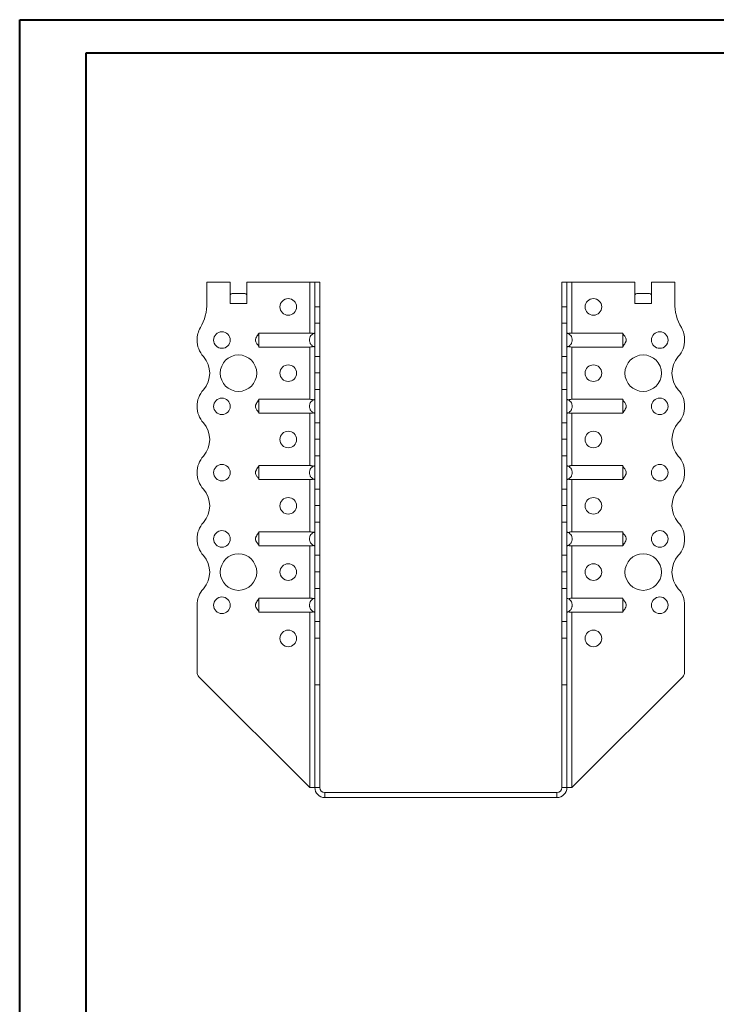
# Model space of a CAD drawing. Header units: millimetres. Extents: x 0 to 210, y 0 to 297.
# Tile 5 of 6: x 0 to 105, y 149 to 297. Entities that reach past the tile are written whole.
import ezdxf

# ---------------------------------------------------------------- set-up
doc = ezdxf.new("R2010")
doc.units = ezdxf.units.MM

msp = doc.modelspace()

# ---------------------------------------------------------------- linework, layer by layer
at = {"color": 7, "linetype": 'Continuous', "lineweight": 40}
for p, q in [((0.08, 0.21), (0.08, 297.21)), ((0.08, 297.21), (210.08, 297.21)), ((10.08, 292.21), (205.08, 292.21)), ((10.08, 5.21), (10.08, 292.21))]:
    msp.add_line(p, q, dxfattribs=at)
at = {"color": 7, "linetype": 'Continuous', "lineweight": 15}
for p, q in [((28.31, 257.65), (28.31, 254.51)), ((31.81, 257.65), (28.31, 257.65)), ((31.81, 254.4), (31.81, 257.65)), ((34.31, 254.4), (34.31, 257.65)), ((43.81, 257.65), (34.31, 257.65)), ((43.81, 257.65), (43.81, 249.96)), ((44.56, 257.65), (43.81, 257.65)), ((45.31, 257.65), (44.56, 257.65)), ((44.56, 253.93), (44.56, 257.65)), ((45.31, 253.93), (45.31, 257.65)), ((81.81, 257.65), (82.56, 257.65)), ((81.81, 253.93), (81.81, 257.65)), ((82.56, 253.93), (82.56, 257.65)), ((83.31, 257.65), (82.56, 257.65)), ((83.31, 249.96), (83.31, 257.65)), ((83.31, 257.65), (92.81, 257.65)), ((92.81, 254.4), (92.81, 257.65)), ((95.31, 254.4), (95.31, 257.65)), ((95.31, 257.65), (98.81, 257.65)), ((98.81, 257.65), (98.81, 254.51)), ((32.12, 255.9), (34, 255.9)), ((93.12, 255.9), (95, 255.9)), ((31.81, 254.4), (34.31, 254.4)), ((92.81, 254.4), (95.31, 254.4)), ((44.56, 253.93), (45.31, 253.93)), ((44.56, 251.43), (44.56, 253.93)), ((45.31, 253.93), (45.31, 251.43)), ((81.81, 253.93), (82.56, 253.93)), ((81.81, 251.43), (81.81, 253.93)), ((82.56, 253.93), (82.56, 251.43)), ((45.31, 251.43), (44.56, 251.43)), ((44.56, 251.43), (44.56, 246.43)), ((45.31, 246.43), (45.31, 251.43)), ((82.56, 251.43), (81.81, 251.43)), ((81.81, 246.43), (81.81, 251.43)), ((82.56, 246.43), (82.56, 251.43)), ((43.81, 249.96), (36.11, 249.96)), ((83.31, 249.96), (91.01, 249.96)), ((43.81, 247.85), (36.11, 247.85)), ((43.81, 247.85), (43.81, 239.96)), ((83.31, 247.85), (91.01, 247.85)), ((83.31, 239.96), (83.31, 247.85)), ((44.56, 246.43), (45.31, 246.43)), ((44.56, 243.93), (44.56, 246.43)), ((45.31, 246.43), (45.31, 243.93)), ((81.81, 246.43), (82.56, 246.43)), ((81.81, 243.93), (81.81, 246.43)), ((82.56, 246.43), (82.56, 243.93)), ((45.31, 243.93), (44.56, 243.93)), ((44.56, 243.93), (45.31, 243.93)), ((44.56, 243.93), (44.56, 243.93)), ((44.56, 241.43), (44.56, 243.93)), ((45.31, 243.93), (45.31, 243.93)), ((45.31, 243.93), (45.31, 241.43)), ((82.56, 243.93), (81.81, 243.93)), ((81.81, 243.93), (82.56, 243.93)), ((81.81, 243.93), (81.81, 243.93)), ((81.81, 241.43), (81.81, 243.93)), ((82.56, 243.93), (82.56, 243.93)), ((82.56, 243.93), (82.56, 241.43)), ((45.31, 241.43), (44.56, 241.43)), ((44.56, 241.43), (44.56, 236.43)), ((45.31, 236.43), (45.31, 241.43)), ((82.56, 241.43), (81.81, 241.43)), ((81.81, 236.43), (81.81, 241.43)), ((82.56, 236.43), (82.56, 241.43)), ((43.81, 239.96), (36.11, 239.96)), ((83.31, 239.96), (91.01, 239.96)), ((43.81, 237.85), (36.11, 237.85)), ((43.81, 237.85), (43.81, 229.96)), ((83.31, 237.85), (91.01, 237.85)), ((83.31, 229.96), (83.31, 237.85)), ((100.31, 238.9), (100.31, 238.9)), ((44.56, 236.43), (45.31, 236.43)), ((44.56, 233.93), (44.56, 236.43)), ((45.31, 236.43), (45.31, 233.93)), ((81.81, 236.43), (82.56, 236.43)), ((81.81, 233.93), (81.81, 236.43)), ((82.56, 236.43), (82.56, 233.93)), ((45.31, 233.93), (44.56, 233.93)), ((44.56, 233.93), (45.31, 233.93)), ((44.56, 233.93), (44.56, 233.93)), ((44.56, 231.43), (44.56, 233.93)), ((45.31, 233.93), (45.31, 233.93)), ((45.31, 233.93), (45.31, 231.43)), ((81.81, 233.93), (82.56, 233.93)), ((81.81, 231.43), (81.81, 233.93)), ((82.56, 233.93), (81.81, 233.93)), ((81.81, 233.93), (81.81, 233.93)), ((82.56, 233.93), (82.56, 231.43)), ((82.56, 233.93), (82.56, 233.93)), ((45.31, 231.43), (44.56, 231.43)), ((44.56, 231.43), (44.56, 226.43)), ((45.31, 226.43), (45.31, 231.43)), ((82.56, 231.43), (81.81, 231.43)), ((81.81, 226.43), (81.81, 231.43)), ((82.56, 226.43), (82.56, 231.43)), ((43.81, 229.96), (36.11, 229.96)), ((83.31, 229.96), (91.01, 229.96)), ((100.31, 228.9), (100.31, 228.9)), ((43.81, 227.85), (36.11, 227.85)), ((43.81, 227.85), (43.81, 219.96)), ((83.31, 227.85), (91.01, 227.85)), ((83.31, 219.96), (83.31, 227.85)), ((44.56, 226.43), (45.31, 226.43)), ((44.56, 223.93), (44.56, 226.43)), ((45.31, 226.43), (45.31, 223.93)), ((81.81, 226.43), (82.56, 226.43)), ((81.81, 223.93), (81.81, 226.43)), ((82.56, 226.43), (82.56, 223.93)), ((44.56, 223.93), (45.31, 223.93)), ((44.56, 221.43), (44.56, 223.93)), ((45.31, 223.93), (44.56, 223.93)), ((44.56, 223.93), (44.56, 223.93)), ((45.31, 223.93), (45.31, 221.43)), ((45.31, 223.93), (45.31, 223.93)), ((81.81, 223.93), (82.56, 223.93)), ((81.81, 221.43), (81.81, 223.93)), ((82.56, 223.93), (81.81, 223.93)), ((81.81, 223.93), (81.81, 223.93)), ((82.56, 223.93), (82.56, 221.43)), ((82.56, 223.93), (82.56, 223.93)), ((45.31, 221.43), (44.56, 221.43)), ((44.56, 221.43), (44.56, 216.43)), ((45.31, 216.43), (45.31, 221.43)), ((82.56, 221.43), (81.81, 221.43)), ((81.81, 216.43), (81.81, 221.43)), ((82.56, 216.43), (82.56, 221.43)), ((43.81, 219.96), (36.11, 219.96)), ((83.31, 219.96), (91.01, 219.96)), ((100.31, 218.9), (100.31, 218.9)), ((43.81, 217.85), (36.11, 217.85)), ((43.81, 217.85), (43.81, 209.96)), ((83.31, 217.85), (91.01, 217.85)), ((83.31, 209.96), (83.31, 217.85)), ((44.56, 216.43), (45.31, 216.43)), ((44.56, 213.93), (44.56, 216.43)), ((45.31, 216.43), (45.31, 213.93)), ((81.81, 216.43), (82.56, 216.43)), ((81.81, 213.93), (81.81, 216.43)), ((82.56, 216.43), (82.56, 213.93)), ((44.56, 213.93), (45.31, 213.93)), ((44.56, 211.43), (44.56, 213.93)), ((45.31, 213.93), (44.56, 213.93)), ((44.56, 213.93), (44.56, 213.93)), ((45.31, 213.93), (45.31, 211.43)), ((45.31, 213.93), (45.31, 213.93)), ((81.81, 213.93), (82.56, 213.93)), ((81.81, 211.43), (81.81, 213.93)), ((82.56, 213.93), (81.81, 213.93)), ((81.81, 213.93), (81.81, 213.93)), ((82.56, 213.93), (82.56, 211.43)), ((82.56, 213.93), (82.56, 213.93)), ((45.31, 211.43), (44.56, 211.43)), ((44.56, 211.43), (44.56, 206.43)), ((45.31, 206.43), (45.31, 211.43)), ((82.56, 211.43), (81.81, 211.43)), ((81.81, 206.43), (81.81, 211.43)), ((82.56, 206.43), (82.56, 211.43)), ((43.81, 209.96), (36.11, 209.96)), ((83.31, 209.96), (91.01, 209.96)), ((26.81, 208.9), (26.81, 198.82)), ((100.31, 208.9), (100.31, 198.82)), ((43.81, 207.85), (36.11, 207.85)), ((43.81, 207.85), (43.81, 181.4)), ((44.56, 206.43), (45.31, 206.43)), ((44.56, 203.93), (44.56, 206.43)), ((45.31, 206.43), (45.31, 203.93)), ((81.81, 206.43), (82.56, 206.43)), ((81.81, 203.93), (81.81, 206.43)), ((82.56, 206.43), (82.56, 203.93)), ((83.31, 207.85), (91.01, 207.85)), ((83.31, 181.4), (83.31, 207.85)), ((45.31, 203.93), (44.56, 203.93)), ((44.56, 196.9), (44.56, 203.93)), ((45.31, 196.9), (45.31, 203.93)), ((82.56, 203.93), (81.81, 203.93)), ((81.81, 196.9), (81.81, 203.93)), ((82.56, 196.9), (82.56, 203.93)), ((43.81, 181.4), (27.1, 198.11)), ((83.31, 181.4), (100.02, 198.11)), ((45.31, 196.9), (44.56, 196.9)), ((44.56, 181.4), (44.56, 196.9)), ((45.31, 181.4), (45.31, 196.9)), ((81.81, 196.9), (82.56, 196.9)), ((81.81, 181.4), (81.81, 196.9)), ((82.56, 181.4), (82.56, 196.9)), ((43.81, 181.4), (44.56, 181.4)), ((45.31, 181.4), (44.56, 181.4)), ((81.81, 181.4), (82.56, 181.4)), ((82.56, 181.4), (83.31, 181.4)), ((46.06, 180.65), (81.06, 180.65)), ((46.06, 180.65), (46.06, 179.9)), ((46.06, 179.9), (81.06, 179.9)), ((81.06, 180.65), (81.06, 179.9))]:
    msp.add_line(p, q, dxfattribs=at)
for centre, radius in [((40.56, 253.9), 1.25), ((86.56, 253.9), 1.25), ((30.56, 248.9), 1.25), ((96.56, 248.9), 1.25), ((33.06, 243.9), 2.75), ((94.06, 243.9), 2.75), ((40.56, 243.9), 1.25), ((86.56, 243.9), 1.25), ((30.56, 238.9), 1.25), ((96.56, 238.9), 1.25), ((40.56, 233.9), 1.25), ((86.56, 233.9), 1.25), ((30.56, 228.9), 1.25), ((96.56, 228.9), 1.25), ((40.56, 223.9), 1.25), ((86.56, 223.9), 1.25), ((30.56, 218.9), 1.25), ((96.56, 218.9), 1.25), ((33.06, 213.9), 2.75), ((94.06, 213.9), 2.75), ((40.56, 213.9), 1.25), ((86.56, 213.9), 1.25), ((30.56, 208.9), 1.25), ((96.56, 208.9), 1.25), ((40.56, 203.9), 1.25), ((86.56, 203.9), 1.25)]:
    msp.add_circle(centre, radius, dxfattribs=at)
for centre, radius, start, end in [((20.81, 254.51), 7.5, 330.0736, 0), ((106.31, 254.51), 7.5, 180, 209.9264), ((30.56, 248.9), 3.75, 150.0736, 179.9591), ((96.56, 248.9), 3.75, 0.0409, 29.9264), ((30.56, 248.9), 3.75, 180, 221.8123), ((96.56, 248.9), 3.75, 318.1877, 0), ((24.97, 243.9), 3.75, 318.1863, 41.8123), ((102.15, 243.9), 3.75, 138.1877, 221.8196), ((30.56, 238.9), 3.75, 138.1863, 180), ((96.56, 238.9), 3.75, 0, 41.8196), ((30.56, 238.9), 3.75, 180, 221.8137), ((96.56, 238.9), 3.75, 318.1877, 0), ((24.97, 233.9), 3.75, 318.1863, 41.8137), ((102.15, 233.9), 3.75, 138.1877, 221.8123), ((30.56, 228.9), 3.75, 138.1863, 180), ((96.56, 228.9), 3.75, 0, 41.8123), ((30.56, 228.9), 3.75, 180, 221.8137), ((96.56, 228.9), 3.75, 318.1804, 0), ((24.97, 223.9), 3.75, 318.1863, 41.8137), ((102.15, 223.9), 3.75, 138.1804, 221.8196), ((30.56, 218.9), 3.75, 138.1863, 180), ((96.56, 218.9), 3.75, 0, 41.8196), ((30.56, 218.9), 3.75, 180, 221.8137), ((96.56, 218.9), 3.75, 318.1804, 0), ((24.97, 213.9), 3.75, 318.1877, 41.8137), ((102.15, 213.9), 3.75, 138.1804, 221.8196), ((30.56, 208.9), 3.75, 138.1877, 180), ((96.56, 208.9), 3.75, 0, 41.8196), ((27.81, 198.82), 1, 180, 225), ((99.31, 198.82), 1, 315, 0), ((46.06, 181.4), 1.5, 180, 270), ((46.06, 181.4), 0.75, 180, 270), ((81.06, 181.4), 1.5, 270, 360), ((81.06, 181.4), 0.75, 270, 0)]:
    msp.add_arc(centre, radius, start, end, dxfattribs=at)
for centre, start_param, end_param in [((32.12, 254.4), 0, 0.523599), ((34, 254.4), 5.759587, 6.283185), ((93.12, 254.4), 0, 0.523599), ((95, 254.4), 5.759587, 6.283185)]:
    msp.add_ellipse(centre, major_axis=(0, 1.5), ratio=0.416667, start_param=start_param, end_param=end_param, dxfattribs=at)
for points, knots in [([(36.11, 249.9), (36.09, 249.86), (36.06, 249.81), (35.98, 249.67), (35.84, 249.47), (35.7, 249.25), (35.63, 249.06), (35.6, 248.92), (35.62, 248.7), (35.75, 248.48), (35.9, 248.25), (36.03, 248.08), (36.08, 247.97), (36.11, 247.9)], [0, 0, 0, 0, 0.0881385, 0.1177048, 0.2451691, 0.3776647, 0.4391165, 0.4962092, 0.5517384, 0.7103915, 0.8100335, 0.8935878, 1, 1, 1, 1]), ([(36.11, 249.96), (36.11, 249.95), (36.11, 249.92), (36.11, 249.87), (36.11, 249.84), (36.11, 249.78), (36.11, 249.74), (36.11, 249.66), (36.11, 249.61), (36.11, 249.52), (36.11, 249.47), (36.11, 249.37), (36.11, 249.31), (36.11, 249.2), (36.11, 249.14), (36.11, 249.02), (36.11, 248.96), (36.11, 248.79), (36.11, 248.67), (36.11, 248.44), (36.11, 248.34), (36.11, 248.15), (36.11, 248.06), (36.11, 247.96), (36.11, 247.93), (36.11, 247.88), (36.11, 247.86), (36.11, 247.85)], [0, 0, 0, 0, 0.0625, 0.0625, 0.125, 0.125, 0.1875, 0.1875, 0.25, 0.25, 0.3125, 0.3125, 0.375, 0.375, 0.4375, 0.4375, 0.5, 0.5, 0.625, 0.625, 0.75, 0.75, 0.875, 0.875, 0.9375, 0.9375, 1, 1, 1, 1]), ([(44.56, 247.85), (44.5, 247.86), (44.44, 247.88), (44.34, 247.93), (44.28, 247.96), (44.19, 248.03), (44.14, 248.07), (44.06, 248.15), (44.02, 248.19), (43.94, 248.29), (43.91, 248.34), (43.86, 248.44), (43.83, 248.5), (43.8, 248.61), (43.78, 248.67), (43.76, 248.78), (43.76, 248.84), (43.76, 248.96), (43.76, 249.02), (43.78, 249.14), (43.8, 249.2), (43.85, 249.37), (43.91, 249.47), (44.05, 249.66), (44.14, 249.74), (44.28, 249.84), (44.34, 249.87), (44.44, 249.92), (44.5, 249.95), (44.56, 249.96)], [0, 0, 0, 0, 0.0625, 0.0625, 0.125, 0.125, 0.1875, 0.1875, 0.25, 0.25, 0.3125, 0.3125, 0.375, 0.375, 0.4375, 0.4375, 0.5, 0.5, 0.5625, 0.5625, 0.625, 0.625, 0.75, 0.75, 0.875, 0.875, 0.9375, 0.9375, 1, 1, 1, 1]), ([(43.81, 249.96), (43.86, 249.96), (43.91, 249.96), (44.01, 249.95), (44.05, 249.95), (44.14, 249.94), (44.19, 249.93), (44.27, 249.91), (44.31, 249.89), (44.34, 249.87)], [0, 0, 0, 0, 0.25, 0.25, 0.5, 0.5, 0.75, 0.75, 1, 1, 1, 1]), ([(82.56, 247.85), (82.62, 247.86), (82.67, 247.88), (82.78, 247.93), (82.83, 247.96), (82.93, 248.03), (82.98, 248.07), (83.06, 248.15), (83.1, 248.19), (83.17, 248.29), (83.2, 248.34), (83.26, 248.44), (83.28, 248.5), (83.32, 248.61), (83.33, 248.67), (83.35, 248.78), (83.36, 248.84), (83.36, 248.96), (83.35, 249.02), (83.33, 249.14), (83.32, 249.2), (83.26, 249.37), (83.21, 249.47), (83.06, 249.66), (82.98, 249.74), (82.83, 249.84), (82.78, 249.87), (82.67, 249.92), (82.62, 249.95), (82.56, 249.96)], [0, 0, 0, 0, 0.0625, 0.0625, 0.125, 0.125, 0.1875, 0.1875, 0.25, 0.25, 0.3125, 0.3125, 0.375, 0.375, 0.4375, 0.4375, 0.5, 0.5, 0.5625, 0.5625, 0.625, 0.625, 0.75, 0.75, 0.875, 0.875, 0.9375, 0.9375, 1, 1, 1, 1]), ([(83.31, 249.96), (83.26, 249.96), (83.21, 249.96), (83.11, 249.95), (83.06, 249.95), (82.97, 249.94), (82.93, 249.93), (82.85, 249.91), (82.81, 249.89), (82.78, 249.87)], [0, 0, 0, 0, 0.25, 0.25, 0.5, 0.5, 0.75, 0.75, 1, 1, 1, 1]), ([(91.01, 249.96), (91.01, 249.95), (91.01, 249.92), (91.01, 249.87), (91.01, 249.84), (91.01, 249.78), (91.01, 249.74), (91.01, 249.66), (91.01, 249.61), (91.01, 249.52), (91.01, 249.47), (91.01, 249.37), (91.01, 249.31), (91.01, 249.2), (91.01, 249.14), (91.01, 249.02), (91.01, 248.96), (91.01, 248.79), (91.01, 248.67), (91.01, 248.44), (91.01, 248.34), (91.01, 248.15), (91.01, 248.06), (91.01, 247.96), (91.01, 247.93), (91.01, 247.88), (91.01, 247.86), (91.01, 247.85)], [0, 0, 0, 0, 0.0625, 0.0625, 0.125, 0.125, 0.1875, 0.1875, 0.25, 0.25, 0.3125, 0.3125, 0.375, 0.375, 0.4375, 0.4375, 0.5, 0.5, 0.625, 0.625, 0.75, 0.75, 0.875, 0.875, 0.9375, 0.9375, 1, 1, 1, 1]), ([(91.01, 247.9), (91.03, 247.94), (91.05, 248), (91.14, 248.14), (91.28, 248.34), (91.42, 248.55), (91.49, 248.74), (91.51, 248.88), (91.49, 249.1), (91.37, 249.33), (91.22, 249.56), (91.09, 249.73), (91.04, 249.84), (91.01, 249.9)], [0, 0, 0, 0, 0.08812, 0.117663, 0.245102, 0.37762, 0.43908, 0.496175, 0.55171, 0.710373, 0.810019, 0.893581, 1, 1, 1, 1]), ([(44.34, 247.93), (44.31, 247.92), (44.27, 247.9), (44.19, 247.88), (44.14, 247.87), (44.01, 247.85), (43.91, 247.85), (43.81, 247.85)], [0, 0, 0, 0, 0.25, 0.25, 0.5, 0.5, 1, 1, 1, 1]), ([(82.78, 247.93), (82.81, 247.92), (82.85, 247.9), (82.93, 247.88), (82.97, 247.87), (83.11, 247.85), (83.21, 247.85), (83.31, 247.85)], [0, 0, 0, 0, 0.25, 0.25, 0.5, 0.5, 1, 1, 1, 1]), ([(36.11, 239.9), (36.09, 239.86), (36.06, 239.81), (35.98, 239.67), (35.84, 239.47), (35.7, 239.25), (35.63, 239.06), (35.6, 238.92), (35.62, 238.7), (35.75, 238.48), (35.9, 238.25), (36.03, 238.08), (36.08, 237.97), (36.11, 237.9)], [0, 0, 0, 0, 0.088139, 0.117704, 0.245169, 0.377665, 0.439117, 0.496208, 0.551739, 0.710392, 0.810032, 0.893588, 1, 1, 1, 1]), ([(36.11, 239.96), (36.11, 239.95), (36.11, 239.92), (36.11, 239.87), (36.11, 239.84), (36.11, 239.78), (36.11, 239.74), (36.11, 239.66), (36.11, 239.61), (36.11, 239.52), (36.11, 239.47), (36.11, 239.37), (36.11, 239.31), (36.11, 239.2), (36.11, 239.14), (36.11, 239.02), (36.11, 238.96), (36.11, 238.79), (36.11, 238.67), (36.11, 238.44), (36.11, 238.34), (36.11, 238.15), (36.11, 238.06), (36.11, 237.96), (36.11, 237.93), (36.11, 237.88), (36.11, 237.86), (36.11, 237.85)], [0, 0, 0, 0, 0.0625, 0.0625, 0.125, 0.125, 0.1875, 0.1875, 0.25, 0.25, 0.3125, 0.3125, 0.375, 0.375, 0.4375, 0.4375, 0.5, 0.5, 0.625, 0.625, 0.75, 0.75, 0.875, 0.875, 0.9375, 0.9375, 1, 1, 1, 1]), ([(44.56, 237.85), (44.5, 237.86), (44.44, 237.88), (44.34, 237.93), (44.28, 237.96), (44.19, 238.03), (44.14, 238.07), (44.06, 238.15), (44.02, 238.19), (43.94, 238.29), (43.91, 238.34), (43.86, 238.44), (43.83, 238.5), (43.8, 238.61), (43.78, 238.67), (43.76, 238.78), (43.76, 238.84), (43.76, 238.96), (43.76, 239.02), (43.78, 239.14), (43.8, 239.2), (43.85, 239.37), (43.91, 239.47), (44.05, 239.66), (44.14, 239.74), (44.28, 239.84), (44.34, 239.87), (44.44, 239.92), (44.5, 239.95), (44.56, 239.96)], [0, 0, 0, 0, 0.0625, 0.0625, 0.125, 0.125, 0.1875, 0.1875, 0.25, 0.25, 0.3125, 0.3125, 0.375, 0.375, 0.4375, 0.4375, 0.5, 0.5, 0.5625, 0.5625, 0.625, 0.625, 0.75, 0.75, 0.875, 0.875, 0.9375, 0.9375, 1, 1, 1, 1]), ([(43.81, 239.96), (43.86, 239.96), (43.91, 239.96), (44.01, 239.95), (44.05, 239.95), (44.14, 239.94), (44.19, 239.93), (44.27, 239.91), (44.31, 239.89), (44.34, 239.87)], [0, 0, 0, 0, 0.25, 0.25, 0.5, 0.5, 0.75, 0.75, 1, 1, 1, 1]), ([(82.56, 237.85), (82.62, 237.86), (82.67, 237.88), (82.78, 237.93), (82.83, 237.96), (82.93, 238.03), (82.98, 238.07), (83.06, 238.15), (83.1, 238.19), (83.17, 238.29), (83.2, 238.34), (83.26, 238.44), (83.28, 238.5), (83.32, 238.61), (83.33, 238.67), (83.35, 238.78), (83.36, 238.84), (83.36, 238.96), (83.35, 239.02), (83.33, 239.14), (83.32, 239.2), (83.26, 239.37), (83.21, 239.47), (83.06, 239.66), (82.98, 239.74), (82.83, 239.84), (82.78, 239.87), (82.67, 239.92), (82.62, 239.95), (82.56, 239.96)], [0, 0, 0, 0, 0.0625, 0.0625, 0.125, 0.125, 0.1875, 0.1875, 0.25, 0.25, 0.3125, 0.3125, 0.375, 0.375, 0.4375, 0.4375, 0.5, 0.5, 0.5625, 0.5625, 0.625, 0.625, 0.75, 0.75, 0.875, 0.875, 0.9375, 0.9375, 1, 1, 1, 1]), ([(83.31, 239.96), (83.26, 239.96), (83.21, 239.96), (83.11, 239.95), (83.06, 239.95), (82.93, 239.93), (82.84, 239.91), (82.78, 239.87)], [0, 0, 0, 0, 0.25, 0.25, 0.5, 0.5, 1, 1, 1, 1]), ([(91.01, 239.96), (91.01, 239.95), (91.01, 239.92), (91.01, 239.87), (91.01, 239.84), (91.01, 239.78), (91.01, 239.74), (91.01, 239.66), (91.01, 239.61), (91.01, 239.52), (91.01, 239.47), (91.01, 239.37), (91.01, 239.31), (91.01, 239.2), (91.01, 239.14), (91.01, 239.02), (91.01, 238.96), (91.01, 238.79), (91.01, 238.67), (91.01, 238.44), (91.01, 238.34), (91.01, 238.15), (91.01, 238.06), (91.01, 237.96), (91.01, 237.93), (91.01, 237.88), (91.01, 237.86), (91.01, 237.85)], [0, 0, 0, 0, 0.0625, 0.0625, 0.125, 0.125, 0.1875, 0.1875, 0.25, 0.25, 0.3125, 0.3125, 0.375, 0.375, 0.4375, 0.4375, 0.5, 0.5, 0.625, 0.625, 0.75, 0.75, 0.875, 0.875, 0.9375, 0.9375, 1, 1, 1, 1]), ([(91.01, 237.9), (91.03, 237.94), (91.05, 238), (91.14, 238.14), (91.28, 238.34), (91.42, 238.55), (91.49, 238.74), (91.51, 238.88), (91.49, 239.1), (91.37, 239.33), (91.22, 239.56), (91.09, 239.73), (91.04, 239.84), (91.01, 239.9)], [0, 0, 0, 0, 0.08812, 0.117664, 0.245102, 0.37762, 0.43908, 0.496176, 0.55171, 0.710373, 0.81002, 0.893581, 1, 1, 1, 1]), ([(44.34, 237.93), (44.31, 237.92), (44.27, 237.9), (44.19, 237.88), (44.14, 237.87), (44.01, 237.85), (43.91, 237.85), (43.81, 237.85)], [0, 0, 0, 0, 0.25, 0.25, 0.5, 0.5, 1, 1, 1, 1]), ([(82.78, 237.93), (82.81, 237.92), (82.85, 237.9), (82.93, 237.88), (82.97, 237.87), (83.11, 237.85), (83.21, 237.85), (83.31, 237.85)], [0, 0, 0, 0, 0.25, 0.25, 0.5, 0.5, 1, 1, 1, 1]), ([(36.11, 229.9), (36.09, 229.86), (36.06, 229.81), (35.98, 229.67), (35.84, 229.47), (35.7, 229.25), (35.63, 229.06), (35.6, 228.92), (35.62, 228.7), (35.75, 228.48), (35.9, 228.25), (36.03, 228.08), (36.08, 227.97), (36.11, 227.9)], [0, 0, 0, 0, 0.088139, 0.117704, 0.245169, 0.377665, 0.439115, 0.496208, 0.551739, 0.71039, 0.810031, 0.893588, 1, 1, 1, 1]), ([(36.11, 229.96), (36.11, 229.95), (36.11, 229.92), (36.11, 229.87), (36.11, 229.84), (36.11, 229.78), (36.11, 229.74), (36.11, 229.66), (36.11, 229.61), (36.11, 229.52), (36.11, 229.47), (36.11, 229.37), (36.11, 229.31), (36.11, 229.2), (36.11, 229.14), (36.11, 229.02), (36.11, 228.96), (36.11, 228.79), (36.11, 228.67), (36.11, 228.44), (36.11, 228.34), (36.11, 228.15), (36.11, 228.06), (36.11, 227.96), (36.11, 227.93), (36.11, 227.88), (36.11, 227.86), (36.11, 227.85)], [0, 0, 0, 0, 0.0625, 0.0625, 0.125, 0.125, 0.1875, 0.1875, 0.25, 0.25, 0.3125, 0.3125, 0.375, 0.375, 0.4375, 0.4375, 0.5, 0.5, 0.625, 0.625, 0.75, 0.75, 0.875, 0.875, 0.9375, 0.9375, 1, 1, 1, 1]), ([(44.56, 227.85), (44.5, 227.86), (44.44, 227.88), (44.34, 227.93), (44.28, 227.96), (44.19, 228.03), (44.14, 228.07), (44.06, 228.15), (44.02, 228.19), (43.94, 228.29), (43.91, 228.34), (43.86, 228.44), (43.83, 228.5), (43.8, 228.61), (43.78, 228.67), (43.76, 228.78), (43.76, 228.84), (43.76, 228.96), (43.76, 229.02), (43.78, 229.14), (43.8, 229.2), (43.85, 229.37), (43.91, 229.47), (44.05, 229.66), (44.14, 229.74), (44.28, 229.84), (44.34, 229.87), (44.44, 229.92), (44.5, 229.95), (44.56, 229.96)], [0, 0, 0, 0, 0.0625, 0.0625, 0.125, 0.125, 0.1875, 0.1875, 0.25, 0.25, 0.3125, 0.3125, 0.375, 0.375, 0.4375, 0.4375, 0.5, 0.5, 0.5625, 0.5625, 0.625, 0.625, 0.75, 0.75, 0.875, 0.875, 0.9375, 0.9375, 1, 1, 1, 1]), ([(43.81, 229.96), (43.86, 229.96), (43.91, 229.96), (44.01, 229.95), (44.05, 229.95), (44.14, 229.94), (44.19, 229.93), (44.27, 229.91), (44.31, 229.89), (44.34, 229.87)], [0, 0, 0, 0, 0.25, 0.25, 0.5, 0.5, 0.75, 0.75, 1, 1, 1, 1]), ([(82.56, 227.85), (82.62, 227.86), (82.67, 227.88), (82.78, 227.93), (82.83, 227.96), (82.93, 228.03), (82.98, 228.07), (83.06, 228.15), (83.1, 228.19), (83.17, 228.29), (83.2, 228.34), (83.26, 228.44), (83.28, 228.5), (83.32, 228.61), (83.33, 228.67), (83.35, 228.78), (83.36, 228.84), (83.36, 228.96), (83.35, 229.02), (83.33, 229.14), (83.32, 229.2), (83.26, 229.37), (83.21, 229.47), (83.06, 229.66), (82.98, 229.74), (82.83, 229.84), (82.78, 229.87), (82.67, 229.92), (82.62, 229.95), (82.56, 229.96)], [0, 0, 0, 0, 0.0625, 0.0625, 0.125, 0.125, 0.1875, 0.1875, 0.25, 0.25, 0.3125, 0.3125, 0.375, 0.375, 0.4375, 0.4375, 0.5, 0.5, 0.5625, 0.5625, 0.625, 0.625, 0.75, 0.75, 0.875, 0.875, 0.9375, 0.9375, 1, 1, 1, 1]), ([(83.31, 229.96), (83.26, 229.96), (83.21, 229.96), (83.11, 229.95), (83.06, 229.95), (82.93, 229.93), (82.84, 229.91), (82.78, 229.87)], [0, 0, 0, 0, 0.25, 0.25, 0.5, 0.5, 1, 1, 1, 1]), ([(91.01, 229.96), (91.01, 229.95), (91.01, 229.92), (91.01, 229.87), (91.01, 229.84), (91.01, 229.78), (91.01, 229.74), (91.01, 229.66), (91.01, 229.61), (91.01, 229.52), (91.01, 229.47), (91.01, 229.37), (91.01, 229.31), (91.01, 229.2), (91.01, 229.14), (91.01, 229.02), (91.01, 228.96), (91.01, 228.79), (91.01, 228.67), (91.01, 228.44), (91.01, 228.34), (91.01, 228.15), (91.01, 228.06), (91.01, 227.96), (91.01, 227.93), (91.01, 227.88), (91.01, 227.86), (91.01, 227.85)], [0, 0, 0, 0, 0.0625, 0.0625, 0.125, 0.125, 0.1875, 0.1875, 0.25, 0.25, 0.3125, 0.3125, 0.375, 0.375, 0.4375, 0.4375, 0.5, 0.5, 0.625, 0.625, 0.75, 0.75, 0.875, 0.875, 0.9375, 0.9375, 1, 1, 1, 1]), ([(91.01, 227.9), (91.03, 227.94), (91.05, 228), (91.14, 228.14), (91.28, 228.34), (91.42, 228.55), (91.49, 228.74), (91.51, 228.88), (91.49, 229.1), (91.37, 229.33), (91.22, 229.56), (91.09, 229.73), (91.04, 229.84), (91.01, 229.9)], [0, 0, 0, 0, 0.088121, 0.117664, 0.245103, 0.37762, 0.43908, 0.496176, 0.55171, 0.710373, 0.81002, 0.893581, 1, 1, 1, 1]), ([(44.34, 227.93), (44.31, 227.92), (44.27, 227.9), (44.19, 227.88), (44.14, 227.87), (44.01, 227.85), (43.91, 227.85), (43.81, 227.85)], [0, 0, 0, 0, 0.25, 0.25, 0.5, 0.5, 1, 1, 1, 1]), ([(82.78, 227.93), (82.81, 227.92), (82.85, 227.9), (82.93, 227.88), (82.97, 227.87), (83.11, 227.85), (83.21, 227.85), (83.31, 227.85)], [0, 0, 0, 0, 0.25, 0.25, 0.5, 0.5, 1, 1, 1, 1]), ([(36.11, 219.9), (36.09, 219.86), (36.06, 219.81), (35.98, 219.67), (35.84, 219.47), (35.7, 219.25), (35.63, 219.06), (35.6, 218.92), (35.62, 218.7), (35.75, 218.48), (35.9, 218.25), (36.03, 218.08), (36.08, 217.97), (36.11, 217.9)], [0, 0, 0, 0, 0.088139, 0.117704, 0.245169, 0.377665, 0.439117, 0.496208, 0.551739, 0.710392, 0.810032, 0.893588, 1, 1, 1, 1]), ([(36.11, 219.96), (36.11, 219.95), (36.11, 219.92), (36.11, 219.87), (36.11, 219.84), (36.11, 219.78), (36.11, 219.74), (36.11, 219.66), (36.11, 219.61), (36.11, 219.52), (36.11, 219.47), (36.11, 219.37), (36.11, 219.31), (36.11, 219.2), (36.11, 219.14), (36.11, 219.02), (36.11, 218.96), (36.11, 218.79), (36.11, 218.67), (36.11, 218.44), (36.11, 218.34), (36.11, 218.15), (36.11, 218.06), (36.11, 217.96), (36.11, 217.93), (36.11, 217.88), (36.11, 217.86), (36.11, 217.85)], [0, 0, 0, 0, 0.0625, 0.0625, 0.125, 0.125, 0.1875, 0.1875, 0.25, 0.25, 0.3125, 0.3125, 0.375, 0.375, 0.4375, 0.4375, 0.5, 0.5, 0.625, 0.625, 0.75, 0.75, 0.875, 0.875, 0.9375, 0.9375, 1, 1, 1, 1]), ([(44.56, 217.85), (44.5, 217.86), (44.44, 217.88), (44.34, 217.93), (44.28, 217.96), (44.19, 218.03), (44.14, 218.07), (44.06, 218.15), (44.02, 218.19), (43.94, 218.29), (43.91, 218.34), (43.86, 218.44), (43.83, 218.5), (43.8, 218.61), (43.78, 218.67), (43.76, 218.78), (43.76, 218.84), (43.76, 218.96), (43.76, 219.02), (43.78, 219.14), (43.8, 219.2), (43.85, 219.37), (43.91, 219.47), (44.05, 219.66), (44.14, 219.74), (44.28, 219.84), (44.34, 219.87), (44.44, 219.92), (44.5, 219.95), (44.56, 219.96)], [0, 0, 0, 0, 0.0625, 0.0625, 0.125, 0.125, 0.1875, 0.1875, 0.25, 0.25, 0.3125, 0.3125, 0.375, 0.375, 0.4375, 0.4375, 0.5, 0.5, 0.5625, 0.5625, 0.625, 0.625, 0.75, 0.75, 0.875, 0.875, 0.9375, 0.9375, 1, 1, 1, 1]), ([(43.81, 219.96), (43.86, 219.96), (43.91, 219.96), (44.01, 219.95), (44.05, 219.95), (44.14, 219.94), (44.19, 219.93), (44.27, 219.91), (44.31, 219.89), (44.34, 219.87)], [0, 0, 0, 0, 0.25, 0.25, 0.5, 0.5, 0.75, 0.75, 1, 1, 1, 1]), ([(82.56, 217.85), (82.62, 217.86), (82.67, 217.88), (82.78, 217.93), (82.83, 217.96), (82.93, 218.03), (82.98, 218.07), (83.06, 218.15), (83.1, 218.19), (83.17, 218.29), (83.2, 218.34), (83.26, 218.44), (83.28, 218.5), (83.32, 218.61), (83.33, 218.67), (83.35, 218.78), (83.36, 218.84), (83.36, 218.96), (83.35, 219.02), (83.33, 219.14), (83.32, 219.2), (83.26, 219.37), (83.21, 219.47), (83.06, 219.66), (82.98, 219.74), (82.83, 219.84), (82.78, 219.87), (82.67, 219.92), (82.62, 219.95), (82.56, 219.96)], [0, 0, 0, 0, 0.0625, 0.0625, 0.125, 0.125, 0.1875, 0.1875, 0.25, 0.25, 0.3125, 0.3125, 0.375, 0.375, 0.4375, 0.4375, 0.5, 0.5, 0.5625, 0.5625, 0.625, 0.625, 0.75, 0.75, 0.875, 0.875, 0.9375, 0.9375, 1, 1, 1, 1]), ([(83.31, 219.96), (83.26, 219.96), (83.21, 219.96), (83.11, 219.95), (83.06, 219.95), (82.93, 219.93), (82.84, 219.91), (82.78, 219.87)], [0, 0, 0, 0, 0.25, 0.25, 0.5, 0.5, 1, 1, 1, 1]), ([(91.01, 219.96), (91.01, 219.95), (91.01, 219.92), (91.01, 219.87), (91.01, 219.84), (91.01, 219.78), (91.01, 219.74), (91.01, 219.66), (91.01, 219.61), (91.01, 219.52), (91.01, 219.47), (91.01, 219.37), (91.01, 219.31), (91.01, 219.2), (91.01, 219.14), (91.01, 219.02), (91.01, 218.96), (91.01, 218.79), (91.01, 218.67), (91.01, 218.44), (91.01, 218.34), (91.01, 218.15), (91.01, 218.06), (91.01, 217.96), (91.01, 217.93), (91.01, 217.88), (91.01, 217.86), (91.01, 217.85)], [0, 0, 0, 0, 0.0625, 0.0625, 0.125, 0.125, 0.1875, 0.1875, 0.25, 0.25, 0.3125, 0.3125, 0.375, 0.375, 0.4375, 0.4375, 0.5, 0.5, 0.625, 0.625, 0.75, 0.75, 0.875, 0.875, 0.9375, 0.9375, 1, 1, 1, 1]), ([(91.01, 217.9), (91.03, 217.94), (91.05, 218), (91.14, 218.14), (91.28, 218.34), (91.42, 218.55), (91.49, 218.74), (91.51, 218.88), (91.49, 219.1), (91.37, 219.33), (91.22, 219.56), (91.09, 219.73), (91.04, 219.84), (91.01, 219.9)], [0, 0, 0, 0, 0.08812, 0.117664, 0.245102, 0.37762, 0.43908, 0.496176, 0.55171, 0.710373, 0.81002, 0.893581, 1, 1, 1, 1]), ([(44.34, 217.93), (44.31, 217.92), (44.27, 217.9), (44.19, 217.88), (44.14, 217.87), (44.01, 217.85), (43.91, 217.85), (43.81, 217.85)], [0, 0, 0, 0, 0.25, 0.25, 0.5, 0.5, 1, 1, 1, 1]), ([(82.78, 217.93), (82.81, 217.92), (82.85, 217.9), (82.93, 217.88), (82.97, 217.87), (83.11, 217.85), (83.21, 217.85), (83.31, 217.85)], [0, 0, 0, 0, 0.25, 0.25, 0.5, 0.5, 1, 1, 1, 1]), ([(36.11, 209.9), (36.09, 209.86), (36.06, 209.81), (35.98, 209.67), (35.84, 209.47), (35.7, 209.25), (35.63, 209.06), (35.6, 208.92), (35.62, 208.7), (35.75, 208.48), (35.9, 208.25), (36.03, 208.08), (36.08, 207.97), (36.11, 207.9)], [0, 0, 0, 0, 0.088139, 0.117704, 0.24517, 0.377665, 0.439116, 0.496208, 0.551739, 0.710391, 0.810032, 0.893587, 1, 1, 1, 1]), ([(36.11, 209.96), (36.11, 209.95), (36.11, 209.92), (36.11, 209.87), (36.11, 209.84), (36.11, 209.78), (36.11, 209.74), (36.11, 209.66), (36.11, 209.61), (36.11, 209.52), (36.11, 209.47), (36.11, 209.37), (36.11, 209.31), (36.11, 209.2), (36.11, 209.14), (36.11, 209.02), (36.11, 208.96), (36.11, 208.79), (36.11, 208.67), (36.11, 208.44), (36.11, 208.34), (36.11, 208.15), (36.11, 208.06), (36.11, 207.96), (36.11, 207.93), (36.11, 207.88), (36.11, 207.86), (36.11, 207.85)], [0, 0, 0, 0, 0.0625, 0.0625, 0.125, 0.125, 0.1875, 0.1875, 0.25, 0.25, 0.3125, 0.3125, 0.375, 0.375, 0.4375, 0.4375, 0.5, 0.5, 0.625, 0.625, 0.75, 0.75, 0.875, 0.875, 0.9375, 0.9375, 1, 1, 1, 1]), ([(44.56, 207.85), (44.5, 207.86), (44.44, 207.88), (44.34, 207.93), (44.28, 207.96), (44.19, 208.03), (44.14, 208.07), (44.06, 208.15), (44.02, 208.19), (43.94, 208.29), (43.91, 208.34), (43.86, 208.44), (43.83, 208.5), (43.8, 208.61), (43.78, 208.67), (43.76, 208.78), (43.76, 208.84), (43.76, 208.96), (43.76, 209.02), (43.78, 209.14), (43.8, 209.2), (43.85, 209.37), (43.91, 209.47), (44.05, 209.66), (44.14, 209.74), (44.28, 209.84), (44.34, 209.87), (44.44, 209.92), (44.5, 209.95), (44.56, 209.96)], [0, 0, 0, 0, 0.0625, 0.0625, 0.125, 0.125, 0.1875, 0.1875, 0.25, 0.25, 0.3125, 0.3125, 0.375, 0.375, 0.4375, 0.4375, 0.5, 0.5, 0.5625, 0.5625, 0.625, 0.625, 0.75, 0.75, 0.875, 0.875, 0.9375, 0.9375, 1, 1, 1, 1]), ([(43.81, 209.96), (43.86, 209.96), (43.91, 209.96), (44.01, 209.95), (44.05, 209.95), (44.14, 209.94), (44.19, 209.93), (44.27, 209.91), (44.31, 209.89), (44.34, 209.87)], [0, 0, 0, 0, 0.25, 0.25, 0.5, 0.5, 0.75, 0.75, 1, 1, 1, 1]), ([(82.56, 207.85), (82.62, 207.86), (82.67, 207.88), (82.78, 207.93), (82.83, 207.96), (82.93, 208.03), (82.98, 208.07), (83.06, 208.15), (83.1, 208.19), (83.17, 208.29), (83.2, 208.34), (83.26, 208.44), (83.28, 208.5), (83.32, 208.61), (83.33, 208.67), (83.35, 208.78), (83.36, 208.84), (83.36, 208.96), (83.35, 209.02), (83.33, 209.14), (83.32, 209.2), (83.26, 209.37), (83.21, 209.47), (83.06, 209.66), (82.98, 209.74), (82.83, 209.84), (82.78, 209.87), (82.67, 209.92), (82.62, 209.95), (82.56, 209.96)], [0, 0, 0, 0, 0.0625, 0.0625, 0.125, 0.125, 0.1875, 0.1875, 0.25, 0.25, 0.3125, 0.3125, 0.375, 0.375, 0.4375, 0.4375, 0.5, 0.5, 0.5625, 0.5625, 0.625, 0.625, 0.75, 0.75, 0.875, 0.875, 0.9375, 0.9375, 1, 1, 1, 1]), ([(83.31, 209.96), (83.26, 209.96), (83.21, 209.96), (83.11, 209.95), (83.06, 209.95), (82.93, 209.93), (82.84, 209.91), (82.78, 209.87)], [0, 0, 0, 0, 0.25, 0.25, 0.5, 0.5, 1, 1, 1, 1]), ([(91.01, 209.96), (91.01, 209.95), (91.01, 209.92), (91.01, 209.87), (91.01, 209.84), (91.01, 209.78), (91.01, 209.74), (91.01, 209.66), (91.01, 209.61), (91.01, 209.52), (91.01, 209.47), (91.01, 209.37), (91.01, 209.31), (91.01, 209.2), (91.01, 209.14), (91.01, 209.02), (91.01, 208.96), (91.01, 208.79), (91.01, 208.67), (91.01, 208.44), (91.01, 208.34), (91.01, 208.15), (91.01, 208.06), (91.01, 207.96), (91.01, 207.93), (91.01, 207.88), (91.01, 207.86), (91.01, 207.85)], [0, 0, 0, 0, 0.0625, 0.0625, 0.125, 0.125, 0.1875, 0.1875, 0.25, 0.25, 0.3125, 0.3125, 0.375, 0.375, 0.4375, 0.4375, 0.5, 0.5, 0.625, 0.625, 0.75, 0.75, 0.875, 0.875, 0.9375, 0.9375, 1, 1, 1, 1]), ([(91.01, 207.9), (91.03, 207.94), (91.05, 208), (91.14, 208.14), (91.28, 208.34), (91.42, 208.55), (91.49, 208.74), (91.51, 208.88), (91.49, 209.1), (91.37, 209.33), (91.22, 209.56), (91.09, 209.73), (91.04, 209.84), (91.01, 209.9)], [0, 0, 0, 0, 0.08812, 0.117665, 0.245103, 0.37762, 0.43908, 0.496177, 0.55171, 0.710373, 0.81002, 0.893581, 1, 1, 1, 1]), ([(44.34, 207.93), (44.31, 207.92), (44.27, 207.9), (44.19, 207.88), (44.14, 207.87), (44.01, 207.85), (43.91, 207.85), (43.81, 207.85)], [0, 0, 0, 0, 0.25, 0.25, 0.5, 0.5, 1, 1, 1, 1]), ([(82.78, 207.93), (82.81, 207.92), (82.85, 207.9), (82.93, 207.88), (82.97, 207.87), (83.11, 207.85), (83.21, 207.85), (83.31, 207.85)], [0, 0, 0, 0, 0.25, 0.25, 0.5, 0.5, 1, 1, 1, 1])]:
    msp.add_open_spline(points, degree=3, knots=knots, dxfattribs=at)

doc.saveas('drawing.dxf')
